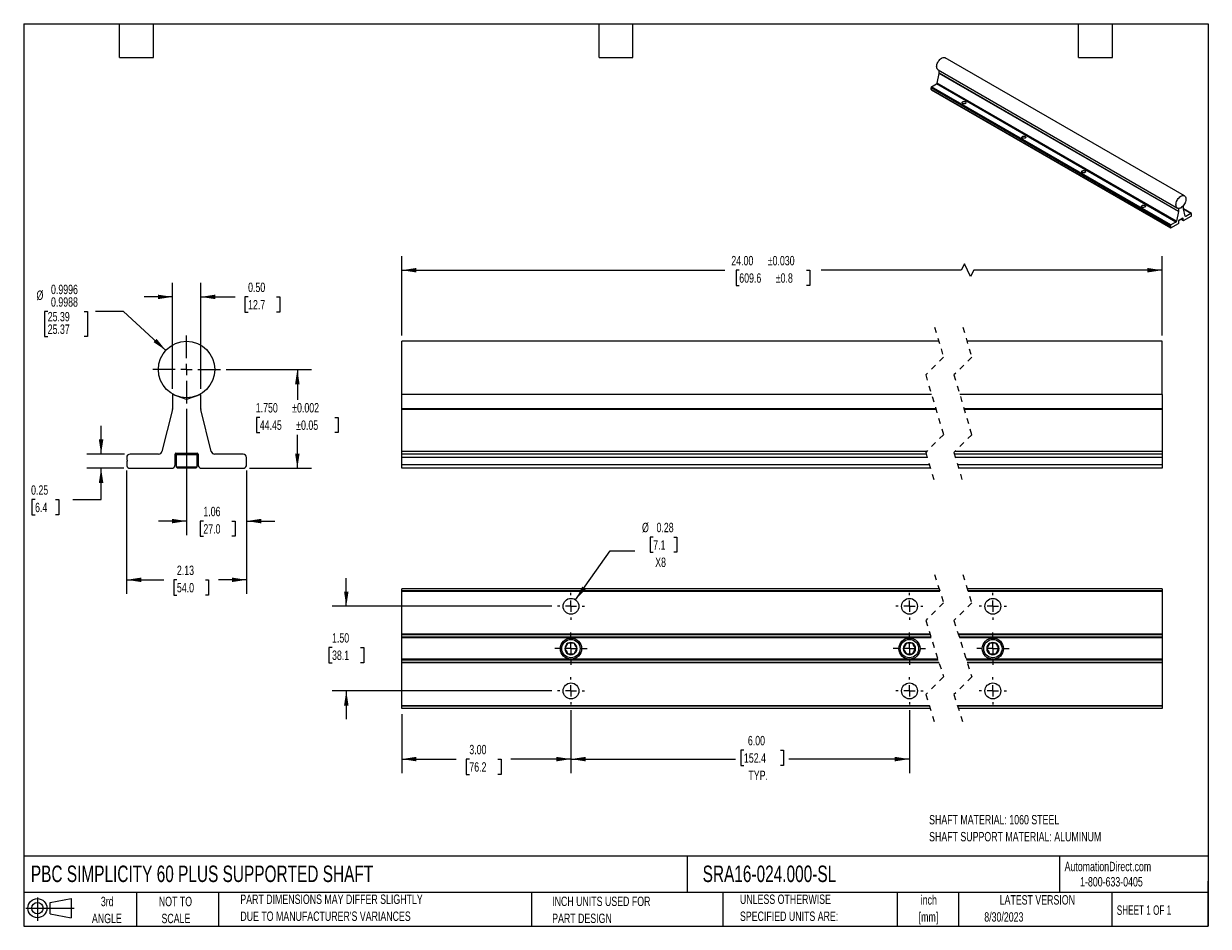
# Model space of a CAD drawing. Header units: inches. Extents: x 0.5 to 21.5, y 0.5 to 16.5.
import ezdxf

# ---------------------------------------------------------------- set-up
doc = ezdxf.new("R2010")
doc.units = ezdxf.units.IN
doc.header["$LTSCALE"] = 2
doc.header["$MEASUREMENT"] = 0
doc.linetypes.add('CENTERX2', pattern=[0.8, 0.5, -0.1, 0.1, -0.1])
doc.linetypes.add('HIDDEN', pattern=[0.075, 0.05, -0.025])
doc.layers.add('CENTER', color=40, linetype='CENTERX2')
doc.layers.add('SLD-DEFPOINTS', color=7, linetype='Continuous')
doc.layers.add('DIMENSIONS', color=140, linetype='Continuous', lineweight=25)
doc.layers.add('TEXT', color=140, linetype='Continuous', lineweight=25)
doc.styles.add('SLDTEXTSTYLE0', font='TXT', dxfattribs={"width": 0.7})
doc.styles.add('SLDTEXTSTYLE1', font='TXT', dxfattribs={"width": 0.65})
doc.dimstyles.new('SLDDIMSTYLE0', dxfattribs={"dimtxt": 0.169922, "dimasz": 0.26, "dimexe": 0, "dimexo": 0.0625, "dimgap": 0.04248, "dimtad": 0, "dimtih": 1, "dimtoh": 1, "dimrnd": 1e-09, "dimzin": 12, "dimdsep": 46, "dimtxsty": 'SLDTEXTSTYLE0', "dimsah": 1, "dimcen": 0.09, "dimadec": 0, "dimazin": 3, "dimtfac": 1, "dimtmove": 0, "dimatfit": 0, "dimfxl": 0, "dimfrac": 2, "dimtolj": 1, "dimtzin": 12, "dimarcsym": 0})
doc.dimstyles.new('SLDDIMSTYLE1', dxfattribs={"dimtxt": 0.169922, "dimasz": 0.26, "dimexe": 0, "dimexo": 0.0625, "dimgap": 0.04248, "dimtad": 0, "dimtih": 1, "dimtoh": 1, "dimrnd": 1e-09, "dimzin": 12, "dimdsep": 46, "dimtxsty": 'SLDTEXTSTYLE0', "dimsah": 1, "dimcen": 0.09, "dimadec": 0, "dimazin": 3, "dimtfac": 1, "dimtofl": 0, "dimtmove": 0, "dimatfit": 3, "dimfxl": 0, "dimfrac": 2, "dimtolj": 1, "dimtzin": 12, "dimarcsym": 0})
doc.dimstyles.new('SLDDIMSTYLE2', dxfattribs={"dimtxt": 0.169922, "dimasz": 0.26, "dimexe": 0, "dimexo": 0.0625, "dimgap": 0.04248, "dimtad": 0, "dimtih": 1, "dimtoh": 1, "dimdec": 3, "dimrnd": 1e-09, "dimzin": 4, "dimdsep": 46, "dimtxsty": 'SLDTEXTSTYLE0', "dimsah": 1, "dimcen": 0.09, "dimadec": 0, "dimazin": 1, "dimtol": 1, "dimtp": 0.002, "dimtm": 0.002, "dimtfac": 1, "dimtdec": 3, "dimtofl": 0, "dimtmove": 0, "dimatfit": 3, "dimfxl": 0, "dimfrac": 2, "dimtolj": 1, "dimarcsym": 0})
doc.dimstyles.new('SLDDIMSTYLE3', dxfattribs={"dimtxt": 0.169922, "dimasz": 0.26, "dimexe": 0, "dimexo": 0.0625, "dimgap": 0.04248, "dimtad": 0, "dimtih": 1, "dimtoh": 1, "dimrnd": 1e-09, "dimdsep": 46, "dimtxsty": 'SLDTEXTSTYLE0', "dimsah": 1, "dimcen": 0.09, "dimadec": 0, "dimazin": 2, "dimtfac": 1, "dimtmove": 0, "dimatfit": 0, "dimfxl": 0, "dimfrac": 2, "dimtolj": 1, "dimtzin": 12, "dimarcsym": 0})
doc.dimstyles.new('SLDDIMSTYLE4', dxfattribs={"dimtxt": 0.169922, "dimasz": 0.26, "dimexe": 0, "dimexo": 0.0625, "dimgap": 0.04248, "dimtad": 0, "dimtih": 1, "dimtoh": 1, "dimrnd": 1e-09, "dimzin": 0, "dimdsep": 46, "dimtxsty": 'SLDTEXTSTYLE0', "dimsah": 1, "dimcen": 0.09, "dimadec": 0, "dimazin": 0, "dimtfac": 1, "dimtmove": 0, "dimatfit": 0, "dimfxl": 0, "dimfrac": 2, "dimtolj": 1, "dimtzin": 12, "dimarcsym": 0})
doc.dimstyles.new('SLDDIMSTYLE5', dxfattribs={"dimtxt": 0.169922, "dimasz": 0.26, "dimexe": 0, "dimexo": 0.0625, "dimgap": 0.04248, "dimtad": 0, "dimtih": 1, "dimtoh": 1, "dimdec": 4, "dimrnd": 1e-09, "dimzin": 4, "dimdsep": 46, "dimtxsty": 'SLDTEXTSTYLE0', "dimsah": 1, "dimcen": 0, "dimadec": 0, "dimazin": 1, "dimlim": 1, "dimtp": -0.0004, "dimtm": 0.0012, "dimtfac": 1, "dimtdec": 4, "dimtofl": 0, "dimtmove": 0, "dimatfit": 3, "dimfxl": 0, "dimfrac": 2, "dimtolj": 1, "dimtzin": 12, "dimarcsym": 0})
doc.dimstyles.new('SLDDIMSTYLE6', dxfattribs={"dimtxt": 0.169922, "dimasz": 0.26, "dimexe": 0, "dimexo": 0.0625, "dimgap": 0.04248, "dimtad": 0, "dimtih": 1, "dimtoh": 1, "dimrnd": 1e-09, "dimzin": 4, "dimdsep": 46, "dimtxsty": 'SLDTEXTSTYLE0', "dimsah": 1, "dimcen": 0.09, "dimadec": 0, "dimazin": 1, "dimtol": 1, "dimtp": 0.03, "dimtm": 0.03, "dimtfac": 1, "dimtdec": 3, "dimtofl": 0, "dimtmove": 0, "dimatfit": 3, "dimfxl": 0, "dimfrac": 2, "dimtolj": 1, "dimarcsym": 0})
doc.dimstyles.new('SLDDIMSTYLE7', dxfattribs={"dimtxt": 0.169922, "dimasz": 0.26, "dimexe": 0, "dimexo": 0.0625, "dimgap": 0.04248, "dimtad": 0, "dimtih": 1, "dimtoh": 1, "dimrnd": 1e-09, "dimzin": 4, "dimdsep": 46, "dimtxsty": 'SLDTEXTSTYLE0', "dimsah": 1, "dimcen": 0.09, "dimadec": 0, "dimazin": 1, "dimtfac": 1, "dimtmove": 0, "dimatfit": 0, "dimfxl": 0, "dimfrac": 2, "dimtolj": 1, "dimtzin": 12, "dimarcsym": 0})
doc.dimstyles.new('SLDDIMSTYLE8', dxfattribs={"dimtxt": 0.169922, "dimasz": 0.26, "dimexe": 0, "dimexo": 0.0625, "dimgap": 0.04248, "dimtad": 0, "dimtih": 1, "dimtoh": 1, "dimrnd": 1e-09, "dimzin": 4, "dimdsep": 46, "dimtxsty": 'SLDTEXTSTYLE0', "dimsah": 1, "dimcen": 0.09, "dimadec": 0, "dimazin": 1, "dimtfac": 1, "dimtofl": 0, "dimtmove": 0, "dimatfit": 3, "dimfxl": 0, "dimfrac": 2, "dimtolj": 1, "dimtzin": 12, "dimarcsym": 0})
doc.dimstyles.new('SLDDIMSTYLE9', dxfattribs={"dimtxt": 0.169922, "dimasz": 0.26, "dimexe": 0, "dimexo": 0.0625, "dimgap": 0.04248, "dimtad": 0, "dimtih": 1, "dimtoh": 1, "dimrnd": 1e-09, "dimdsep": 46, "dimtxsty": 'SLDTEXTSTYLE0', "dimsah": 1, "dimcen": 0, "dimadec": 0, "dimazin": 2, "dimtfac": 1, "dimtofl": 0, "dimtmove": 0, "dimatfit": 3, "dimfxl": 0, "dimfrac": 2, "dimtolj": 1, "dimtzin": 12, "dimarcsym": 0})

# ---------------------------------------------------------------- blocks, each defined once
blk = doc.blocks.new('Block11')
at = {"color": 7, "linetype": 'Continuous', "lineweight": 18}
for p, q in [((0, 0.227), (0.856, 0.227)), ((0.204, 0.418), (0.204, 0)), ((0.431, 0.328), (0.801, 0.396)), ((0.431, 0.126), (0.431, 0.328)), ((0.801, 0.396), (0.801, 0.058)), ((0.431, 0.126), (0.801, 0.058))]:
    blk.add_line(p, q, dxfattribs=at)
for radius in [0.169, 0.101]:
    blk.add_circle((0.204, 0.227), radius, dxfattribs=at)
blk = doc.blocks.new('Block12')
at = {"layer": 'SLD-DEFPOINTS'}
blk.add_blockref('Block11', (0, 0), dxfattribs=at)
blk = doc.blocks.new('SW_NOTE_0')
at = {"layer": 'TEXT', "color": 0, "char_height": 0.16667, "attachment_point": 1, "style": 'SLDTEXTSTYLE0'}
for s, insert in [('SHAFT MATERIAL: 1060 STEEL', (0, 0.215)), ('SHAFT SUPPORT MATERIAL: ALUMINUM', (0, -0.086))]:
    blk.add_mtext(s, dxfattribs=dict(at, insert=insert))
blk = doc.blocks.new('SW_NOTE_0_1')
at = {"layer": 'TEXT', "color": 0, "char_height": 0.1667, "attachment_point": 2, "style": 'SLDTEXTSTYLE0'}
for s, insert in [('inch', (0.25, 0.215)), ('[mm]', (0.244, -0.086))]:
    blk.add_mtext(s, dxfattribs=dict(at, insert=insert))
blk = doc.blocks.new('SW_NOTE_0_2')
at = {"layer": 'TEXT', "color": 0, "char_height": 0.16667, "attachment_point": 1, "style": 'SLDTEXTSTYLE0'}
for s, insert in [('UNLESS OTHERWISE', (0, 0.215)), ('SPECIFIED UNITS ARE:', (0, -0.086))]:
    blk.add_mtext(s, dxfattribs=dict(at, insert=insert))
blk = doc.blocks.new('SW_NOTE_0_3')
at = {"layer": 'TEXT', "color": 0, "char_height": 0.16667, "attachment_point": 1, "style": 'SLDTEXTSTYLE0'}
for s, insert in [('PART DIMENSIONS MAY DIFFER SLIGHTLY', (0, 0.215)), ("DUE TO MANUFACTURER'S VARIANCES", (0, -0.086))]:
    blk.add_mtext(s, dxfattribs=dict(at, insert=insert))
blk = doc.blocks.new('SW_NOTE_0_4')
at = {"layer": 'TEXT', "color": 0, "char_height": 0.1667, "attachment_point": 2, "style": 'SLDTEXTSTYLE0'}
for s, insert in [('NOT TO', (0.414, 0.215)), ('SCALE', (0.422, -0.086))]:
    blk.add_mtext(s, dxfattribs=dict(at, insert=insert))
blk = doc.blocks.new('SW_NOTE_0_5')
at = {"layer": 'TEXT', "color": 0, "char_height": 0.1667, "attachment_point": 2, "style": 'SLDTEXTSTYLE0'}
for s, insert in [('3rd', (0.182, 0.215)), ('ANGLE', (0.175, -0.086))]:
    blk.add_mtext(s, dxfattribs=dict(at, insert=insert))
blk = doc.blocks.new('SW_NOTE_0_6')
at = {"layer": 'TEXT', "color": 0, "char_height": 0.16667, "attachment_point": 1, "style": 'SLDTEXTSTYLE0'}
for s, insert in [('INCH UNITS USED FOR', (0, 0.215)), ('PART DESIGN', (0, -0.086))]:
    blk.add_mtext(s, dxfattribs=dict(at, insert=insert))
blk = doc.blocks.new('_D')
at = {"layer": 'DIMENSIONS'}
for p, q in [((3.388, 9.67), (3.388, 7.433)), ((4.45, 8.58), (4.45, 7.433)), ((3.388, 7.683), (2.888, 7.683)), ((3.685, 7.683), (3.627, 7.683)), ((3.627, 7.683), (3.627, 7.413)), ((4.189, 7.683), (4.247, 7.683)), ((4.247, 7.683), (4.247, 7.413)), ((4.45, 7.683), (4.95, 7.683)), ((3.627, 7.413), (3.685, 7.413)), ((4.247, 7.413), (4.189, 7.413))]:
    blk.add_line(p, q, dxfattribs=at)
for points in [[(3.388, 7.683), (3.128, 7.723), (3.128, 7.643)], [(4.45, 7.683), (4.71, 7.643), (4.71, 7.723)]]:
    blk.add_solid(points, dxfattribs=at)
at = {"layer": 'DIMENSIONS', "char_height": 0.1667, "attachment_point": 1, "style": 'SLDTEXTSTYLE0'}
for s, insert in [('1.06', (3.685, 7.936)), ('27.0', (3.685, 7.628))]:
    blk.add_mtext(s, dxfattribs=dict(at, insert=insert))
blk = doc.blocks.new('_D_1')
at = {"layer": 'DIMENSIONS'}
for p, q in [((2.325, 8.58), (2.325, 6.392)), ((4.45, 8.58), (4.45, 6.392)), ((2.325, 6.642), (2.986, 6.642)), ((3.216, 6.642), (3.159, 6.642)), ((3.159, 6.642), (3.159, 6.371)), ((3.721, 6.642), (3.778, 6.642)), ((3.778, 6.642), (3.778, 6.371)), ((4.45, 6.642), (3.951, 6.642)), ((3.159, 6.371), (3.216, 6.371)), ((3.778, 6.371), (3.721, 6.371))]:
    blk.add_line(p, q, dxfattribs=at)
for points in [[(2.325, 6.642), (2.585, 6.602), (2.585, 6.682)], [(4.45, 6.642), (4.19, 6.682), (4.19, 6.602)]]:
    blk.add_solid(points, dxfattribs=at)
at = {"layer": 'DIMENSIONS', "char_height": 0.1667, "attachment_point": 1, "style": 'SLDTEXTSTYLE0'}
for s, insert in [('2.13', (3.216, 6.894)), ('54.0', (3.216, 6.586))]:
    blk.add_mtext(s, dxfattribs=dict(at, insert=insert))
blk = doc.blocks.new('_D_2')
at = {"layer": 'DIMENSIONS'}
for p, q in [((4.088, 10.37), (5.601, 10.37)), ((5.351, 10.37), (5.351, 9.83)), ((4.685, 9.522), (4.628, 9.522)), ((4.628, 9.522), (4.628, 9.252)), ((6.018, 9.522), (6.075, 9.522)), ((6.075, 9.522), (6.075, 9.252)), ((4.628, 9.252), (4.685, 9.252)), ((6.075, 9.252), (6.018, 9.252)), ((5.351, 8.62), (5.351, 9.214)), ((4.501, 8.62), (5.601, 8.62))]:
    blk.add_line(p, q, dxfattribs=at)
for points in [[(5.351, 10.37), (5.311, 10.11), (5.391, 10.11)], [(5.351, 8.62), (5.391, 8.88), (5.311, 8.88)]]:
    blk.add_solid(points, dxfattribs=at)
at = {"layer": 'DIMENSIONS', "char_height": 0.1667, "attachment_point": 1, "style": 'SLDTEXTSTYLE0'}
for s, insert in [('1.750', (4.614, 9.775)), ('±0.002', (5.26, 9.775)), ('44.45', (4.685, 9.467)), ('±0.05', (5.331, 9.467))]:
    blk.add_mtext(s, dxfattribs=dict(at, insert=insert))
blk = doc.blocks.new('_D_3')
at = {"layer": 'DIMENSIONS'}
for p, q in [((1.872, 8.87), (1.872, 9.37)), ((2.285, 8.87), (1.622, 8.87)), ((2.275, 8.62), (1.622, 8.62)), ((1.872, 8.064), (1.872, 8.62)), ((0.702, 8.064), (0.645, 8.064)), ((0.645, 8.064), (0.645, 7.794)), ((1.066, 8.064), (1.123, 8.064)), ((1.123, 8.064), (1.123, 7.794)), ((1.372, 8.064), (1.872, 8.064)), ((0.645, 7.794), (0.702, 7.794)), ((1.123, 7.794), (1.066, 7.794))]:
    blk.add_line(p, q, dxfattribs=at)
for points in [[(1.872, 8.87), (1.912, 9.13), (1.832, 9.13)], [(1.872, 8.62), (1.832, 8.36), (1.912, 8.36)]]:
    blk.add_solid(points, dxfattribs=at)
at = {"layer": 'DIMENSIONS', "char_height": 0.1667, "attachment_point": 1, "style": 'SLDTEXTSTYLE0'}
for s, insert in [('0.25', (0.631, 8.317)), ('6.4', (0.702, 8.009))]:
    blk.add_mtext(s, dxfattribs=dict(at, insert=insert))
blk = doc.blocks.new('_D_4')
at = {"layer": 'DIMENSIONS'}
for p, q in [((3.138, 10.026), (3.138, 11.907)), ((3.638, 10.026), (3.638, 11.907)), ((3.138, 11.657), (2.638, 11.657)), ((3.638, 11.657), (4.248, 11.657)), ((4.478, 11.657), (4.421, 11.657)), ((4.421, 11.657), (4.421, 11.387)), ((4.983, 11.657), (5.04, 11.657)), ((5.04, 11.657), (5.04, 11.387)), ((4.421, 11.387), (4.478, 11.387)), ((5.04, 11.387), (4.983, 11.387))]:
    blk.add_line(p, q, dxfattribs=at)
for points in [[(3.138, 11.657), (2.878, 11.697), (2.878, 11.617)], [(3.638, 11.657), (3.898, 11.617), (3.898, 11.697)]]:
    blk.add_solid(points, dxfattribs=at)
at = {"layer": 'DIMENSIONS', "char_height": 0.1667, "attachment_point": 1, "style": 'SLDTEXTSTYLE0'}
for s, insert in [('0.50', (4.478, 11.91)), ('12.7', (4.478, 11.602))]:
    blk.add_mtext(s, dxfattribs=dict(at, insert=insert))
blk = doc.blocks.new('_D_5')
at = {"layer": 'DIMENSIONS'}
for p, q in [((0.926, 11.398), (0.869, 11.398)), ((0.869, 11.398), (0.869, 10.953)), ((1.572, 11.398), (1.629, 11.398)), ((1.629, 11.398), (1.629, 10.953)), ((2.271, 11.398), (1.771, 11.398)), ((3.02, 10.709), (2.271, 11.398)), ((0.869, 10.953), (0.926, 10.953)), ((1.629, 10.953), (1.572, 10.953))]:
    blk.add_line(p, q, dxfattribs=at)
blk.add_solid([(3.02, 10.709), (2.856, 10.914), (2.802, 10.855)], dxfattribs=at)
at = {"layer": 'DIMENSIONS', "char_height": 0.1667, "attachment_point": 1, "style": 'SLDTEXTSTYLE0'}
for s, insert in [('%%c', (0.727, 11.77)), ('0.9996', (0.984, 11.873)), ('0.9988', (0.984, 11.65)), ('25.39', (0.926, 11.39)), ('25.37', (0.926, 11.168))]:
    blk.add_mtext(s, dxfattribs=dict(at, insert=insert))
blk = doc.blocks.new('SW_CENTERMARKSYMBOL_0')
at = {"layer": 'CENTER', "color": 0}
for p, q in [((0, 0.2), (0, 0.6)), ((-0.2, 0), (-0.6, 0)), ((0, 0), (-0.1, 0)), ((0, 0), (0, 0.1)), ((0, 0), (0, -0.1)), ((0, 0), (0.1, 0)), ((0.2, 0), (0.6, 0)), ((0, -0.2), (0, -0.6))]:
    blk.add_line(p, q, dxfattribs=at)
blk = doc.blocks.new('_D_6')
at = {"layer": 'DIMENSIONS'}
for p, q in [((7.202, 10.97), (7.202, 12.38)), ((17.176, 12.241), (17.12, 12.13)), ((17.287, 12.019), (17.176, 12.241)), ((20.681, 10.97), (20.681, 12.38)), ((7.202, 12.13), (12.928, 12.13)), ((13.185, 12.13), (13.128, 12.13)), ((13.128, 12.13), (13.128, 11.86)), ((14.377, 12.13), (14.434, 12.13)), ((14.434, 12.13), (14.434, 11.86)), ((17.12, 12.13), (14.635, 12.13)), ((17.342, 12.13), (17.287, 12.019)), ((20.681, 12.13), (17.342, 12.13)), ((13.128, 11.86), (13.185, 11.86)), ((14.434, 11.86), (14.377, 11.86))]:
    blk.add_line(p, q, dxfattribs=at)
for points in [[(7.202, 12.13), (7.462, 12.09), (7.462, 12.17)], [(20.681, 12.13), (20.421, 12.17), (20.421, 12.09)]]:
    blk.add_solid(points, dxfattribs=at)
at = {"layer": 'DIMENSIONS', "char_height": 0.1667, "attachment_point": 1, "style": 'SLDTEXTSTYLE0'}
for s, insert in [('±0.030', (13.69, 12.383)), ('24.00', (13.044, 12.383)), ('609.6', (13.185, 12.075)), ('±0.8', (13.832, 12.075))]:
    blk.add_mtext(s, dxfattribs=dict(at, insert=insert))
blk = doc.blocks.new('_D_7')
at = {"layer": 'DIMENSIONS'}
for p, q in [((6.219, 6.173), (6.219, 6.673)), ((9.861, 6.173), (5.969, 6.173)), ((5.966, 5.443), (5.909, 5.443)), ((5.909, 5.443), (5.909, 5.173)), ((6.471, 5.443), (6.528, 5.443)), ((6.528, 5.443), (6.528, 5.173)), ((5.909, 5.173), (5.966, 5.173)), ((6.528, 5.173), (6.471, 5.173)), ((9.861, 4.673), (5.969, 4.673)), ((6.219, 4.673), (6.219, 4.173))]:
    blk.add_line(p, q, dxfattribs=at)
for points in [[(6.219, 6.173), (6.259, 6.433), (6.179, 6.433)], [(6.219, 4.673), (6.179, 4.413), (6.259, 4.413)]]:
    blk.add_solid(points, dxfattribs=at)
at = {"layer": 'DIMENSIONS', "char_height": 0.1667, "attachment_point": 1, "style": 'SLDTEXTSTYLE0'}
for s, insert in [('1.50', (5.966, 5.696)), ('38.1', (5.966, 5.388))]:
    blk.add_mtext(s, dxfattribs=dict(at, insert=insert))
blk = doc.blocks.new('_D_8')
at = {"layer": 'DIMENSIONS'}
for p, q in [((7.202, 4.26), (7.202, 3.214)), ((10.202, 4.332), (10.202, 3.214)), ((7.202, 3.464), (8.169, 3.464)), ((8.4, 3.464), (8.343, 3.464)), ((8.343, 3.464), (8.343, 3.193)), ((8.905, 3.464), (8.962, 3.464)), ((8.962, 3.464), (8.962, 3.193)), ((10.202, 3.464), (9.135, 3.464)), ((8.343, 3.193), (8.4, 3.193)), ((8.962, 3.193), (8.905, 3.193))]:
    blk.add_line(p, q, dxfattribs=at)
for points in [[(7.202, 3.464), (7.462, 3.424), (7.462, 3.504)], [(10.202, 3.464), (9.942, 3.504), (9.942, 3.424)]]:
    blk.add_solid(points, dxfattribs=at)
at = {"layer": 'DIMENSIONS', "char_height": 0.1667, "attachment_point": 1, "style": 'SLDTEXTSTYLE0'}
for s, insert in [('3.00', (8.4, 3.716)), ('76.2', (8.4, 3.408))]:
    blk.add_mtext(s, dxfattribs=dict(at, insert=insert))
blk = doc.blocks.new('_D_9')
at = {"layer": 'DIMENSIONS'}
for p, q in [((10.202, 4.332), (10.202, 3.214)), ((16.202, 4.332), (16.202, 3.214)), ((13.268, 3.622), (13.211, 3.622)), ((13.211, 3.622), (13.211, 3.352)), ((13.914, 3.622), (13.971, 3.622)), ((13.971, 3.622), (13.971, 3.352)), ((10.202, 3.464), (13.116, 3.464)), ((16.202, 3.464), (14.066, 3.464)), ((13.211, 3.352), (13.268, 3.352)), ((13.971, 3.352), (13.914, 3.352))]:
    blk.add_line(p, q, dxfattribs=at)
for points in [[(10.202, 3.464), (10.462, 3.424), (10.462, 3.504)], [(16.202, 3.464), (15.942, 3.504), (15.942, 3.424)]]:
    blk.add_solid(points, dxfattribs=at)
at = {"layer": 'DIMENSIONS', "char_height": 0.1667, "attachment_point": 1, "style": 'SLDTEXTSTYLE0'}
for s, insert in [('6.00', (13.338, 3.875)), ('152.4', (13.268, 3.567)), ('TYP.', (13.347, 3.259))]:
    blk.add_mtext(s, dxfattribs=dict(at, insert=insert))
blk = doc.blocks.new('_D_10')
at = {"layer": 'DIMENSIONS'}
for p, q in [((11.66, 7.4), (11.603, 7.4)), ((11.603, 7.4), (11.603, 7.13)), ((12.024, 7.4), (12.081, 7.4)), ((12.081, 7.4), (12.081, 7.13)), ((10.283, 6.287), (10.899, 7.153)), ((10.899, 7.153), (11.336, 7.153)), ((11.603, 7.13), (11.66, 7.13)), ((12.081, 7.13), (12.024, 7.13))]:
    blk.add_line(p, q, dxfattribs=at)
blk.add_solid([(10.283, 6.287), (10.467, 6.476), (10.401, 6.522)], dxfattribs=at)
at = {"layer": 'DIMENSIONS', "char_height": 0.1667, "attachment_point": 1, "style": 'SLDTEXTSTYLE0'}
for s, insert in [('%%c', (11.461, 7.653)), ('0.28', (11.718, 7.653)), ('7.1', (11.66, 7.344)), ('X8', (11.695, 7.036))]:
    blk.add_mtext(s, dxfattribs=dict(at, insert=insert))
blk = doc.blocks.new('SW_CENTERMARKSYMBOL_1')
at = {"layer": 'CENTER', "color": 0}
for p, q in [((0, 0.2), (0, 0.241)), ((-0.2, 0), (-0.241, 0)), ((0, 0), (-0.1, 0)), ((0, 0), (0, 0.1)), ((0, 0), (0, -0.1)), ((0, 0), (0.1, 0)), ((0.2, 0), (0.241, 0)), ((0, -0.2), (0, -0.241))]:
    blk.add_line(p, q, dxfattribs=at)
blk = doc.blocks.new('SW_CENTERMARKSYMBOL_2')
at = {"layer": 'CENTER', "color": 0}
for p, q in [((0, 0.2), (0, 0.24)), ((-0.2, 0), (-0.241, 0)), ((0, 0), (-0.1, 0)), ((0, 0), (0, 0.1)), ((0, 0), (0, -0.1)), ((0, 0), (0.1, 0)), ((0.2, 0), (0.24, 0)), ((0, -0.2), (0, -0.241))]:
    blk.add_line(p, q, dxfattribs=at)
blk = doc.blocks.new('SW_CENTERMARKSYMBOL_3')
at = {"layer": 'CENTER', "color": 0}
for p, q in [((0, 0.2), (0, 0.241)), ((-0.2, 0), (-0.241, 0)), ((0, 0), (-0.1, 0)), ((0, 0), (0, 0.1)), ((0, 0), (0, -0.1)), ((0, 0), (0.1, 0)), ((0.2, 0), (0.241, 0)), ((0, -0.2), (0, -0.241))]:
    blk.add_line(p, q, dxfattribs=at)
blk = doc.blocks.new('SW_CENTERMARKSYMBOL_4')
at = {"layer": 'CENTER', "color": 0}
for p, q in [((0, 0.2), (0, 0.241)), ((-0.2, 0), (-0.241, 0)), ((0, 0), (-0.1, 0)), ((0, 0), (0, 0.1)), ((0, 0), (0, -0.1)), ((0, 0), (0.1, 0)), ((0.2, 0), (0.241, 0)), ((0, -0.2), (0, -0.241))]:
    blk.add_line(p, q, dxfattribs=at)
blk = doc.blocks.new('SW_CENTERMARKSYMBOL_5')
at = {"layer": 'CENTER', "color": 0}
for p, q in [((0, 0.2), (0, 0.24)), ((-0.2, 0), (-0.241, 0)), ((0, 0), (-0.1, 0)), ((0, 0), (0, 0.1)), ((0, 0), (0, -0.1)), ((0, 0), (0.1, 0)), ((0.2, 0), (0.24, 0)), ((0, -0.2), (0, -0.241))]:
    blk.add_line(p, q, dxfattribs=at)
blk = doc.blocks.new('SW_CENTERMARKSYMBOL_6')
at = {"layer": 'CENTER', "color": 0}
for p, q in [((0, 0.2), (0, 0.24)), ((-0.2, 0), (-0.241, 0)), ((0, 0), (-0.1, 0)), ((0, 0), (0, 0.1)), ((0, 0), (0, -0.1)), ((0, 0), (0.1, 0)), ((0.2, 0), (0.24, 0)), ((0, -0.2), (0, -0.241))]:
    blk.add_line(p, q, dxfattribs=at)
blk = doc.blocks.new('SW_CENTERMARKSYMBOL_7')
at = {"layer": 'CENTER', "color": 0}
for p, q in [((0, 0.2), (0, 0.287)), ((-0.2, 0), (-0.287, 0)), ((0, 0), (-0.1, 0)), ((0, 0), (0, 0.1)), ((0, 0), (0, -0.1)), ((0, 0), (0.1, 0)), ((0.2, 0), (0.287, 0)), ((0, -0.2), (0, -0.287))]:
    blk.add_line(p, q, dxfattribs=at)
blk = doc.blocks.new('SW_CENTERMARKSYMBOL_8')
at = {"layer": 'CENTER', "color": 0}
for p, q in [((0, 0.2), (0, 0.287)), ((-0.2, 0), (-0.288, 0)), ((0, 0), (-0.1, 0)), ((0, 0), (0, 0.1)), ((0, 0), (0, -0.1)), ((0, 0), (0.1, 0)), ((0.2, 0), (0.287, 0)), ((0, -0.2), (0, -0.288))]:
    blk.add_line(p, q, dxfattribs=at)
blk = doc.blocks.new('SW_CENTERMARKSYMBOL_9')
at = {"layer": 'CENTER', "color": 0}
for p, q in [((0, 0.2), (0, 0.287)), ((-0.2, 0), (-0.288, 0)), ((0, 0), (-0.1, 0)), ((0, 0), (0, 0.1)), ((0, 0), (0, -0.1)), ((0, 0), (0.1, 0)), ((0.2, 0), (0.287, 0)), ((0, -0.2), (0, -0.288))]:
    blk.add_line(p, q, dxfattribs=at)

msp = doc.modelspace()

# ---------------------------------------------------------------- linework, layer by layer
for p, q in [((21.07743, 13.44852), (16.83479, 15.89775)), ((16.69508, 15.44839), (16.72777, 15.61867)), ((16.7098, 15.68124), (20.95244, 13.23201)), ((20.97041, 13.16945), (16.72777, 15.61867)), ((16.7281, 15.62195), (16.7281, 15.67067)), ((20.97074, 13.17272), (16.7281, 15.62195)), ((20.82711, 12.91339), (16.58447, 15.36261)), ((16.58447, 15.33607), (16.58447, 15.36261)), ((20.82711, 12.88685), (16.58447, 15.33607)), ((16.59507, 15.38098), (16.68436, 15.43253)), ((20.83771, 12.93176), (16.59507, 15.38098)), ((20.927, 12.9833), (16.68436, 15.43253)), ((20.93772, 12.99916), (16.69508, 15.44839)), ((16.58757, 15.32921), (20.83021, 12.87998)), ((21.01493, 13.23165), (20.97077, 13.22472)), ((21.01493, 13.23165), (21.00906, 13.23504)), ((21.0591, 13.27571), (21.01493, 13.23165)), ((21.0591, 13.27571), (21.05819, 13.27623)), ((21.05913, 13.22375), (21.05913, 13.27508)), ((20.97041, 13.16945), (20.93772, 12.99916)), ((20.97074, 13.22405), (20.96538, 13.22714)), ((20.97077, 13.22472), (20.96712, 13.22682)), ((20.97074, 13.22405), (20.97074, 13.17272)), ((20.98134, 13.01774), (21.04852, 13.05652)), ((21.01053, 13.03459), (21.05428, 13.00933)), ((21.05117, 13.0162), (21.01493, 13.03712)), ((21.05117, 13.05499), (21.04852, 13.05652)), ((21.05117, 13.05499), (21.05117, 13.0162)), ((21.09215, 13.08831), (21.05945, 13.22085)), ((21.05991, 13.00899), (21.19402, 13.08642)), ((21.19965, 13.13711), (21.06026, 13.21758)), ((21.19215, 13.13637), (21.06172, 13.21167)), ((21.10287, 13.08483), (21.09137, 13.09147)), ((21.19215, 13.13637), (21.10287, 13.08483)), ((21.19402, 13.08642), (21.19578, 13.08817)), ((21.20099, 13.11937), (21.20276, 13.12157)), ((21.20099, 13.1156), (21.20099, 13.11937)), ((21.20276, 13.11545), (21.20099, 13.11647)), ((21.20276, 13.11545), (21.20099, 13.1156)), ((21.20276, 13.12157), (21.20276, 13.13025)), ((21.20276, 13.10371), (21.20276, 13.11545)), ((20.82711, 12.91339), (20.82711, 12.88685)), ((20.83409, 12.87937), (20.83584, 12.87965)), ((20.83584, 12.87965), (20.96996, 12.95707)), ((20.927, 12.9833), (20.83771, 12.93176)), ((20.96996, 12.95707), (20.97171, 12.95882)), ((20.97869, 12.97436), (20.97869, 13.01314)), ((21.05815, 13.00872), (21.05991, 13.00899)), ((16.72218, 10.86996), (7.20191, 10.86996)), ((7.20191, 10.36996), (7.20191, 10.86996)), ((20.68103, 10.86996), (17.22218, 10.86996)), ((20.68103, 10.36996), (20.68103, 10.86996)), ((7.20191, 9.92881), (7.20191, 10.36996)), ((20.68103, 9.92881), (20.68103, 10.36996)), ((3.13798, 9.92563), (3.13798, 9.67418)), ((3.38798, 9.83787), (3.13814, 9.92881)), ((3.26298, 9.88584), (3.26298, 9.88337)), ((3.63783, 9.92881), (3.38798, 9.83787)), ((3.51298, 9.88337), (3.51298, 9.88584)), ((3.63798, 9.67418), (3.63798, 9.92563)), ((16.59328, 9.92881), (7.20191, 9.92881)), ((7.20191, 9.92563), (7.20191, 9.92881)), ((16.59422, 9.92563), (7.20191, 9.92563)), ((7.20191, 9.67418), (7.20191, 9.92563)), ((20.68103, 9.92881), (17.09328, 9.92881)), ((20.68103, 9.92563), (17.09422, 9.92563)), ((20.68103, 9.92881), (20.68103, 9.92563)), ((20.68103, 9.92563), (20.68103, 9.67418)), ((16.66893, 9.67418), (7.20191, 9.67418)), ((7.20191, 9.65906), (7.20191, 9.67418)), ((20.68103, 9.67418), (17.16893, 9.67418)), ((20.68103, 9.67418), (20.68103, 9.65906)), ((3.13613, 9.65906), (2.9512, 8.91734)), ((3.82477, 8.91734), (3.63984, 9.65906)), ((16.67342, 9.65906), (7.20191, 9.65906)), ((7.20191, 8.91734), (7.20191, 9.65906)), ((20.68103, 9.65906), (17.17342, 9.65906)), ((20.68103, 9.65906), (20.68103, 8.91734)), ((2.89055, 8.86996), (2.38548, 8.86996)), ((3.18298, 8.67996), (3.18298, 8.86996)), ((3.19798, 8.88496), (3.57798, 8.88496)), ((3.21298, 8.86996), (3.20048, 8.85746)), ((3.20048, 8.85746), (3.20048, 8.64496)), ((3.57548, 8.85746), (3.20048, 8.85746)), ((3.21298, 8.86996), (3.56298, 8.86996)), ((3.26298, 8.88496), (3.26298, 8.86996)), ((3.51298, 8.86996), (3.51298, 8.88496)), ((3.57548, 8.85746), (3.56298, 8.86996)), ((3.57548, 8.64496), (3.57548, 8.85746)), ((3.59298, 8.86996), (3.59298, 8.67996)), ((4.39048, 8.86996), (3.88542, 8.86996)), ((16.50778, 8.91734), (7.20191, 8.91734)), ((7.20191, 8.86996), (7.20191, 8.91734)), ((7.20191, 8.80996), (7.20191, 8.86996)), ((16.49934, 8.86996), (7.20191, 8.86996)), ((20.68103, 8.86996), (16.99934, 8.86996)), ((20.68103, 8.91734), (17.00778, 8.91734)), ((20.68103, 8.91734), (20.68103, 8.86996)), ((20.68103, 8.86996), (20.68103, 8.80996)), ((2.32548, 8.80996), (2.32548, 8.76746)), ((2.32548, 8.76746), (2.33548, 8.76169)), ((2.33548, 8.74324), (2.32548, 8.73746)), ((2.32548, 8.73746), (2.32548, 8.67996)), ((2.33548, 8.76169), (2.33548, 8.74324)), ((2.36496, 8.62358), (2.37491, 8.61996)), ((2.37491, 8.61996), (3.13356, 8.61996)), ((3.13356, 8.61996), (3.14351, 8.62358)), ((3.20048, 8.64496), (3.22548, 8.61996)), ((3.20048, 8.64496), (3.57548, 8.64496)), ((3.55048, 8.61996), (3.22548, 8.61996)), ((3.55048, 8.61996), (3.57548, 8.64496)), ((3.63246, 8.62358), (3.64241, 8.61996)), ((3.64241, 8.61996), (4.40106, 8.61996)), ((4.40106, 8.61996), (4.41101, 8.62358)), ((4.45048, 8.67996), (4.45048, 8.80996)), ((7.20191, 8.67996), (7.20191, 8.80996)), ((16.51717, 8.80996), (7.20191, 8.80996)), ((16.55579, 8.67996), (7.20191, 8.67996)), ((7.20191, 8.62358), (7.20191, 8.67996)), ((16.57255, 8.62358), (7.20191, 8.62358)), ((7.20191, 8.61996), (7.20191, 8.62358)), ((16.57362, 8.61996), (7.20191, 8.61996)), ((20.68103, 8.80996), (17.01717, 8.80996)), ((20.68103, 8.67996), (17.05579, 8.67996)), ((20.68103, 8.62358), (17.07255, 8.62358)), ((20.68103, 8.61996), (17.07362, 8.61996)), ((20.68103, 8.80996), (20.68103, 8.67996)), ((20.68103, 8.67996), (20.68103, 8.62358)), ((20.68103, 8.62358), (20.68103, 8.61996)), ((16.72684, 6.48503), (7.20191, 6.48503)), ((7.20191, 6.44555), (7.20191, 6.48503)), ((16.7393, 6.44555), (7.20191, 6.44555)), ((7.20191, 6.43561), (7.20191, 6.44555)), ((16.74244, 6.43561), (7.20191, 6.43561)), ((7.20191, 5.67695), (7.20191, 6.43561)), ((20.68103, 6.48503), (17.22684, 6.48503)), ((20.68103, 6.44555), (17.2393, 6.44555)), ((20.68103, 6.43561), (17.24244, 6.43561)), ((20.68103, 6.48503), (20.68103, 6.44555)), ((20.68103, 6.44555), (20.68103, 6.43561)), ((20.68103, 6.43561), (20.68103, 5.67695)), ((16.56757, 5.67695), (7.20191, 5.67695)), ((7.20191, 5.66701), (7.20191, 5.67695)), ((20.68103, 5.67695), (17.06757, 5.67695)), ((20.68103, 5.67695), (20.68103, 5.66701)), ((16.57071, 5.66701), (7.20191, 5.66701)), ((7.20191, 5.62753), (7.20191, 5.66701)), ((16.58318, 5.62753), (7.20191, 5.62753)), ((7.20191, 5.61253), (7.20191, 5.62753)), ((16.58791, 5.61253), (7.20191, 5.61253)), ((7.20191, 5.23253), (7.20191, 5.61253)), ((10.25618, 5.51653), (10.14764, 5.51653)), ((16.25618, 5.51653), (16.14764, 5.51653)), ((20.68103, 5.66701), (17.07071, 5.66701)), ((20.68103, 5.62753), (17.08318, 5.62753)), ((20.68103, 5.61253), (17.08791, 5.61253)), ((17.7353, 5.51653), (17.62676, 5.51653)), ((20.68103, 5.66701), (20.68103, 5.62753)), ((20.68103, 5.62753), (20.68103, 5.61253)), ((20.68103, 5.61253), (20.68103, 5.23253)), ((10.14764, 5.32853), (10.25618, 5.32853)), ((16.14764, 5.32853), (16.25618, 5.32853)), ((17.62676, 5.32853), (17.7353, 5.32853)), ((16.70789, 5.23253), (7.20191, 5.23253)), ((7.20191, 5.21753), (7.20191, 5.23253)), ((16.71263, 5.21753), (7.20191, 5.21753)), ((7.20191, 5.17805), (7.20191, 5.21753)), ((16.72509, 5.17805), (7.20191, 5.17805)), ((7.20191, 5.16811), (7.20191, 5.17805)), ((16.72823, 5.16811), (7.20191, 5.16811)), ((7.20191, 4.40945), (7.20191, 5.16811)), ((20.68103, 5.23253), (17.20789, 5.23253)), ((20.68103, 5.21753), (17.21263, 5.21753)), ((20.68103, 5.17805), (17.22509, 5.17805)), ((20.68103, 5.16811), (17.22823, 5.16811)), ((20.68103, 5.23253), (20.68103, 5.21753)), ((20.68103, 5.21753), (20.68103, 5.17805)), ((20.68103, 5.17805), (20.68103, 5.16811)), ((20.68103, 5.16811), (20.68103, 4.40945)), ((16.55336, 4.40945), (7.20191, 4.40945)), ((7.20191, 4.39951), (7.20191, 4.40945)), ((16.5565, 4.39951), (7.20191, 4.39951)), ((7.20191, 4.36003), (7.20191, 4.39951)), ((16.56897, 4.36003), (7.20191, 4.36003)), ((20.68103, 4.40945), (17.05336, 4.40945)), ((20.68103, 4.39951), (17.0565, 4.39951)), ((20.68103, 4.36003), (17.06897, 4.36003)), ((20.68103, 4.40945), (20.68103, 4.39951)), ((20.68103, 4.39951), (20.68103, 4.36003))]:
    msp.add_line(p, q)
at = {"color": 7, "linetype": 'HIDDEN', "lineweight": 18}
for p, q in [((16.6479, 11.11996), (16.80538, 10.58994)), ((17.1479, 11.11996), (17.30538, 10.58994)), ((16.80538, 10.58994), (16.49042, 10.27498)), ((17.30538, 10.58994), (16.99042, 10.27498)), ((16.49042, 10.27498), (16.80538, 9.21494)), ((16.99042, 10.27498), (17.30538, 9.21494)), ((16.80538, 9.21494), (16.49042, 8.89998)), ((17.30538, 9.21494), (16.99042, 8.89998)), ((16.49042, 8.89998), (16.6479, 8.36996)), ((16.99042, 8.89998), (17.1479, 8.36996)), ((16.6479, 6.73503), (16.80538, 6.23626)), ((17.1479, 6.73503), (17.30538, 6.23626)), ((16.80538, 6.23626), (16.49042, 5.9213)), ((17.30538, 6.23626), (16.99042, 5.9213)), ((16.49042, 5.9213), (16.80538, 4.92376)), ((16.99042, 5.9213), (17.30538, 4.92376)), ((16.80538, 4.92376), (16.49042, 4.6088)), ((17.30538, 4.92376), (16.99042, 4.6088)), ((16.49042, 4.6088), (16.6479, 4.11003)), ((16.99042, 4.6088), (17.1479, 4.11003))]:
    msp.add_line(p, q, dxfattribs=at)
at = {"flags": 128}
for points in [[(16.6839, 15.73847), (16.68517, 15.75645), (16.68895, 15.77538), (16.69513, 15.79472), (16.70352, 15.81391), (16.7139, 15.8324), (16.72595, 15.84965), (16.73934, 15.86517), (16.75367, 15.87852), (16.76854, 15.8893), (16.78352, 15.89721), (16.79817, 15.90203), (16.81208, 15.9036), (16.82485, 15.9019), (16.83479, 15.89775)], [(17.19488, 15.11494), (17.20159, 15.1095), (17.20489, 15.10311), (17.20442, 15.09644), (17.20021, 15.09022), (17.19274, 15.08512), (17.18281, 15.08171), (17.17149, 15.08034), (17.16002, 15.08116), (17.14963, 15.0841), (17.14145, 15.08882), (17.13637, 15.09481), (17.13494, 15.10144), (17.13732, 15.10797), (17.14324, 15.1137), (17.15206, 15.11802), (17.16283, 15.12044), (17.17438, 15.12072), (17.18547, 15.11881), (17.19488, 15.11494)], [(18.25554, 14.50263), (18.26225, 14.4972), (18.26555, 14.4908), (18.26508, 14.48413), (18.26087, 14.47791), (18.2534, 14.47282), (18.24347, 14.4694), (18.23215, 14.46803), (18.22068, 14.46886), (18.21029, 14.47179), (18.20211, 14.47651), (18.19703, 14.48251), (18.1956, 14.48913), (18.19798, 14.49566), (18.2039, 14.5014), (18.21272, 14.50571), (18.22349, 14.50814), (18.23504, 14.50841), (18.24613, 14.50651), (18.25554, 14.50263)], [(19.3162, 13.89032), (19.32292, 13.88489), (19.32621, 13.87849), (19.32574, 13.87182), (19.32153, 13.86561), (19.31406, 13.86051), (19.30413, 13.8571), (19.29281, 13.85573), (19.28134, 13.85655), (19.27095, 13.85948), (19.26277, 13.8642), (19.25769, 13.8702), (19.25626, 13.87682), (19.25864, 13.88336), (19.26456, 13.88909), (19.27338, 13.8934), (19.28415, 13.89583), (19.2957, 13.89611), (19.30679, 13.8942), (19.3162, 13.89032)], [(20.92654, 13.28924), (20.92781, 13.30723), (20.93159, 13.32616), (20.93777, 13.3455), (20.94616, 13.36469), (20.95654, 13.38318), (20.96859, 13.40043), (20.98198, 13.41595), (20.99631, 13.42929), (21.01118, 13.44008), (21.02616, 13.44799), (21.04081, 13.4528), (21.05472, 13.45438), (21.06749, 13.45267), (21.07874, 13.44773), (21.08816, 13.4397), (21.09547, 13.42881), (21.10047, 13.41537), (21.103, 13.39977), (21.103, 13.38245), (21.10047, 13.36393), (21.09547, 13.34472), (21.08816, 13.32539), (21.07874, 13.30648), (21.06749, 13.28855), (21.05472, 13.2721), (21.04081, 13.25762), (21.02616, 13.24551), (21.01118, 13.23613), (20.99631, 13.22974), (20.98198, 13.22653), (20.96859, 13.2266), (20.95654, 13.22994), (20.94616, 13.23645), (20.93777, 13.24594), (20.93159, 13.25815), (20.92781, 13.27273), (20.92654, 13.28924)], [(20.37686, 13.27802), (20.38358, 13.27259), (20.38687, 13.26619), (20.3864, 13.25952), (20.38219, 13.2533), (20.37472, 13.24821), (20.36479, 13.24479), (20.35347, 13.24342), (20.342, 13.24425), (20.33161, 13.24718), (20.32343, 13.2519), (20.31835, 13.25789), (20.31692, 13.26452), (20.3193, 13.27105), (20.32522, 13.27678), (20.33404, 13.2811), (20.34481, 13.28353), (20.35636, 13.2838), (20.36745, 13.2819), (20.37686, 13.27802)], [(21.10287, 13.08483), (21.10104, 13.08395), (21.09927, 13.08345), (21.09759, 13.08333), (21.09606, 13.08361), (21.09472, 13.08426), (21.0936, 13.08529), (21.09273, 13.08665), (21.09215, 13.08831)], [(20.82711, 12.88685), (20.82723, 12.88506), (20.8276, 12.88345), (20.8282, 12.88206), (20.82902, 12.88093), (20.83005, 12.88008), (20.83126, 12.87953), (20.83261, 12.87929), (20.83409, 12.87937)], [(21.05117, 13.0162), (21.05129, 13.01441), (21.05166, 13.0128), (21.05226, 13.01141), (21.05309, 13.01028), (21.05412, 13.00943), (21.05532, 13.00888), (21.05668, 13.00864), (21.05815, 13.00872)], [(10.14764, 5.51653), (10.12391, 5.47544), (10.1064, 5.4451), (10.09337, 5.42253)], [(10.31045, 5.42253), (10.28672, 5.46363), (10.26921, 5.49396), (10.25618, 5.51653)], [(16.14764, 5.51653), (16.12391, 5.47544), (16.1064, 5.4451), (16.09337, 5.42253)], [(16.31045, 5.42253), (16.28672, 5.46363), (16.26921, 5.49396), (16.25618, 5.51653)], [(17.62676, 5.51653), (17.60303, 5.47544), (17.58552, 5.4451), (17.57249, 5.42253)], [(17.78958, 5.42253), (17.76585, 5.46363), (17.74834, 5.49396), (17.7353, 5.51653)], [(10.09337, 5.42253), (10.11709, 5.38144), (10.13461, 5.3511), (10.14764, 5.32853)], [(10.25618, 5.32853), (10.27991, 5.36963), (10.29742, 5.39996), (10.31045, 5.42253)], [(16.09337, 5.42253), (16.11709, 5.38144), (16.13461, 5.3511), (16.14764, 5.32853)], [(16.25618, 5.32853), (16.27991, 5.36963), (16.29742, 5.39996), (16.31045, 5.42253)], [(17.57249, 5.42253), (17.59622, 5.38144), (17.61373, 5.3511), (17.62676, 5.32853)], [(17.7353, 5.32853), (17.75903, 5.36963), (17.77654, 5.39996), (17.78958, 5.42253)]]:
    msp.add_lwpolyline(points, dxfattribs=at)
for centre, radius in [((3.38798, 10.36996), 0.5), ((10.20191, 6.17253), 0.1405), ((16.20191, 6.17253), 0.1405), ((17.68103, 6.17253), 0.1405), ((10.20191, 5.42253), 0.1875), ((10.20191, 5.42253), 0.1625), ((16.20191, 5.42253), 0.1875), ((16.20191, 5.42253), 0.1625), ((17.68103, 5.42253), 0.1875), ((17.68103, 5.42253), 0.1625), ((10.20191, 4.67253), 0.1405), ((16.20191, 4.67253), 0.1405), ((17.68103, 4.67253), 0.1405)]:
    msp.add_circle(centre, radius)
for centre, radius, start, end in [((16.74669, 15.7324), 0.06308, 174.479923, 234.207896), ((16.71065, 15.62204), 0.01744, 348.864171, 359.694272), ((16.59182, 15.33526), 0.0074, 173.705878, 234.981942), ((16.60749, 15.36156), 0.02305, 122.605478, 177.394522), ((16.67104, 15.45308), 0.02449, 302.934301, 348.955413), ((21.05214, 13.27508), 0.00699, 359.933943, 5.130508), ((20.95329, 13.17281), 0.01744, 348.864171, 359.694272), ((20.97885, 13.22404), 0.00811, 175.238191, 179.943091), ((21.04955, 13.05525), 0.00164, 350.785963, 129.203285), ((21.07126, 13.22365), 0.01213, 179.560294, 193.365798), ((21.19629, 13.13129), 0.00655, 350.785963, 129.203285), ((21.17933, 13.10489), 0.02345, 314.51925, 357.106913), ((20.85013, 12.91234), 0.02305, 122.605478, 177.394522), ((20.91368, 13.00385), 0.02449, 302.934301, 348.955413), ((20.95527, 12.97554), 0.02345, 314.51925, 357.106913), ((20.98445, 13.01288), 0.00576, 122.605478, 177.394522), ((3.16998, 9.92563), 0.032, 174.298343, 180), ((3.60598, 9.92563), 0.032, 0, 5.701657), ((3.07548, 9.67418), 0.0625, 346, 0), ((3.70048, 9.67418), 0.0625, 180, 194), ((2.38548, 8.80996), 0.06, 90, 180), ((2.89055, 8.93246), 0.0625, 270, 346), ((3.19798, 8.86996), 0.015, 90, 180), ((3.57798, 8.86996), 0.015, 0, 90), ((3.88542, 8.93246), 0.0625, 194, 270), ((4.39048, 8.80996), 0.06, 0, 90), ((2.38548, 8.67996), 0.06, 180, 250), ((3.12298, 8.67996), 0.06, 290, 0), ((3.65298, 8.67996), 0.06, 180, 250), ((4.39048, 8.67996), 0.06, 290, 0), ((10.20191, 5.42253), 0.10854, 120.000696, 179.99948), ((10.20191, 5.42253), 0.10854, 60.000054, 119.999946), ((10.20191, 5.42253), 0.10854, 359.999519, 60.000305), ((16.20191, 5.42253), 0.10854, 120.000195, 179.999981), ((16.20191, 5.42253), 0.10854, 60.000054, 119.999946), ((16.20191, 5.42253), 0.10854, 0.000019, 59.999805), ((17.68103, 5.42253), 0.10854, 119.999695, 180.000481), ((17.68103, 5.42253), 0.10854, 60.000054, 119.999946), ((17.68103, 5.42253), 0.10854, 0.00052, 59.999304), ((10.20191, 5.42253), 0.10854, 180.00052, 239.999304), ((10.20191, 5.42253), 0.10854, 240.000054, 299.999946), ((10.20191, 5.42253), 0.10854, 299.999695, 0.000481), ((16.20191, 5.42253), 0.10854, 180.000019, 239.999805), ((16.20191, 5.42253), 0.10854, 240.000054, 299.999946), ((16.20191, 5.42253), 0.10854, 300.000195, 359.999981), ((17.68103, 5.42253), 0.10854, 179.999519, 240.000305), ((17.68103, 5.42253), 0.10854, 240.000054, 299.999946), ((17.68103, 5.42253), 0.10854, 300.000696, 359.99948)]:
    msp.add_arc(centre, radius, start, end)
at = {"layer": 'TEXT'}
for p, q in [((0.5, 16.5), (21.5, 16.5)), ((0.5, 16.5), (0.5, 0.5)), ((2.2, 15.9), (2.2, 16.5)), ((2.8, 15.9), (2.8, 16.5)), ((10.7, 15.9), (10.7, 16.5)), ((11.3, 15.9), (11.3, 16.5)), ((19.2, 15.9), (19.2, 16.5)), ((19.8, 15.9), (19.8, 16.5)), ((21.5, 16.5), (21.5, 0.5)), ((2.2, 15.9), (2.8, 15.9)), ((10.7, 15.9), (11.3, 15.9)), ((19.2, 15.9), (19.8, 15.9)), ((21.5, 1.74221), (0.5, 1.74221)), ((12.26448, 1.74221), (12.26448, 1.1)), ((18.8642, 1.74221), (18.8642, 1.1)), ((21.5, 0.5), (21.5, 1.3)), ((21.5, 1.1), (0.5, 1.1)), ((2.5, 1.1), (2.5, 0.5)), ((3.95367, 1.1), (3.95367, 0.5)), ((9.49972, 1.1), (9.49972, 0.5)), ((12.89608, 1.1), (12.89608, 0.5)), ((15.98617, 1.1), (15.98617, 0.5)), ((17.07182, 1.1), (17.07182, 0.5)), ((19.79124, 1.1), (19.79124, 0.5)), ((0.5, 0.5), (21.5, 0.5))]:
    msp.add_line(p, q, dxfattribs=at)

# ---------------------------------------------------------------- block references
at = {"layer": 'CENTER'}
for name, p in [('SW_CENTERMARKSYMBOL_0', (3.38798, 10.36996)), ('SW_CENTERMARKSYMBOL_2', (10.20191, 6.17253)), ('SW_CENTERMARKSYMBOL_6', (16.20191, 6.17253)), ('SW_CENTERMARKSYMBOL_5', (17.68103, 6.17253)), ('SW_CENTERMARKSYMBOL_9', (10.20191, 5.42253)), ('SW_CENTERMARKSYMBOL_8', (16.20191, 5.42253)), ('SW_CENTERMARKSYMBOL_7', (17.68103, 5.42253)), ('SW_CENTERMARKSYMBOL_1', (10.20191, 4.67253)), ('SW_CENTERMARKSYMBOL_3', (16.20191, 4.67253)), ('SW_CENTERMARKSYMBOL_4', (17.68103, 4.67253))]:
    msp.add_blockref(name, p, dxfattribs=at)
at = {"layer": 'SLD-DEFPOINTS'}
msp.add_blockref('Block12', (0.53842, 0.59479), dxfattribs=at)
at = {"layer": 'TEXT'}
for name, p in [('SW_NOTE_0', (16.55082, 2.25842)), ('SW_NOTE_0_3', (4.3401, 0.84816)), ('SW_NOTE_0_2', (13.19747, 0.84816)), ('SW_NOTE_0_1', (16.2952, 0.83652)), ('SW_NOTE_0_5', (1.799, 0.80851)), ('SW_NOTE_0_4', (2.77616, 0.80851)), ('SW_NOTE_0_6', (9.86848, 0.81093))]:
    msp.add_blockref(name, p, dxfattribs=at)

# ---------------------------------------------------------------- texts
for s, insert, char_height, attachment_point, style in [('PBC SIMPLICITY 60 PLUS SUPPORTED SHAFT', (0.62722, 1.57626), 0.2916667, 1, 'SLDTEXTSTYLE0'), ('SRA16-024.000-SL', (12.53604, 1.57626), 0.2916667, 1, 'SLDTEXTSTYLE0'), ('AutomationDirect.com', (18.95236, 1.64382), 0.1666667, 1, 'SLDTEXTSTYLE0'), ('1-800-633-0405', (19.22768, 1.37299), 0.1666667, 1, 'SLDTEXTSTYLE0'), ('LATEST VERSION', (18.46867, 1.05228), 0.1666667, 2, 'SLDTEXTSTYLE0'), ('SHEET 1 OF 1', (19.87727, 0.8702), 0.1666667, 1, 'SLDTEXTSTYLE1'), ('8/30/2023', (17.52857, 0.74909), 0.166667, 1, 'SLDTEXTSTYLE0')]:
    msp.add_mtext(s, dxfattribs=dict(at, insert=insert, char_height=char_height, attachment_point=attachment_point, style=style))

# ---------------------------------------------------------------- dimensions: what is measured, and where the dimension line sits
at = {"layer": 'DIMENSIONS'}
for base, p1, p2, text, dimstyle, picture, middle in [((7.20191, 12.1298), (20.68103, 10.86996), (7.20191, 10.86996), '24.00MAX', 'SLDDIMSTYLE6', '_D_6', (13.78131, 12.1298)), ((16.20191, 3.46351), (10.20191, 4.43203), (16.20191, 4.43203), '<>\\PTYP.', 'SLDDIMSTYLE8', '_D_9', (13.59082, 3.46351))]:
    dim = msp.add_linear_dim(base=base, p1=p1, p2=p2, text=text, dimstyle=dimstyle, dxfattribs=at)
    dim.commit()
    dim.dimension.update_dxf_attribs({"geometry": picture, "text_midpoint": middle, "dimtype": 160})
dim = msp.add_diameter_dim_2p(p1=(3.75593, 10.03141), p2=(3.02004, 10.70852), dimstyle='SLDDIMSTYLE5', dxfattribs=at)
dim.commit()
dim.dimension.update_dxf_attribs({"geometry": '_D_5', "text_midpoint": (1.24913, 11.39752), "dimtype": 163})
for base, p1, p2, dimstyle, picture, middle in [((3.63798, 11.65736), (3.13798, 9.92563), (3.63798, 9.92563), 'SLDDIMSTYLE4', '_D_4', (4.73066, 11.65736)), ((3.38798, 7.68272), (4.45048, 8.67996), (3.38798, 9.76996), 'SLDDIMSTYLE0', '_D', (3.93697, 7.68272)), ((2.3254847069, 6.6415168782), (4.4504847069, 8.6799619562), (2.3254847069, 8.6799619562), 'SLDDIMSTYLE1', '_D_1', (3.4684326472, 6.6415168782))]:
    dim = msp.add_linear_dim(base=base, p1=p1, p2=p2, dimstyle=dimstyle, dxfattribs=at)
    dim.commit()
    dim.dimension.update_dxf_attribs({"geometry": picture, "text_midpoint": middle, "dimtype": 160})
for base, p1, p2, angle, dimstyle, picture, middle in [((5.35128, 10.36996), (4.40106, 8.61996), (3.98798, 10.36996), 90, 'SLDDIMSTYLE2', '_D_2', (5.35128, 9.52218)), ((1.87192, 8.86996), (2.37491, 8.61996), (2.38548, 8.86996), 90, 'SLDDIMSTYLE3', '_D_3', (1.87192, 8.0645)), ((6.21856, 6.17253), (9.96141, 4.67253), (9.96141, 6.17253), 90, 'SLDDIMSTYLE7', '_D_7', (6.21856, 5.44278)), ((10.20191, 3.46351), (7.20191, 4.36003), (10.20191, 4.43203), 0, 'SLDDIMSTYLE8', '_D_8', (8.6522, 3.46351))]:
    dim = msp.add_linear_dim(base=base, p1=p1, p2=p2, angle=angle, dimstyle=dimstyle, dxfattribs=at)
    dim.commit()
    dim.dimension.update_dxf_attribs({"geometry": picture, "text_midpoint": middle, "dimtype": 160})
dim = msp.add_diameter_dim_2p(p1=(10.12051, 6.05801), p2=(10.2833, 6.28705), text='<>\\PX8', dimstyle='SLDDIMSTYLE9', dxfattribs=at)
dim.commit()
dim.dimension.update_dxf_attribs({"geometry": '_D_10', "text_midpoint": (11.84193, 7.2646), "dimtype": 163})

doc.saveas('drawing.dxf')
